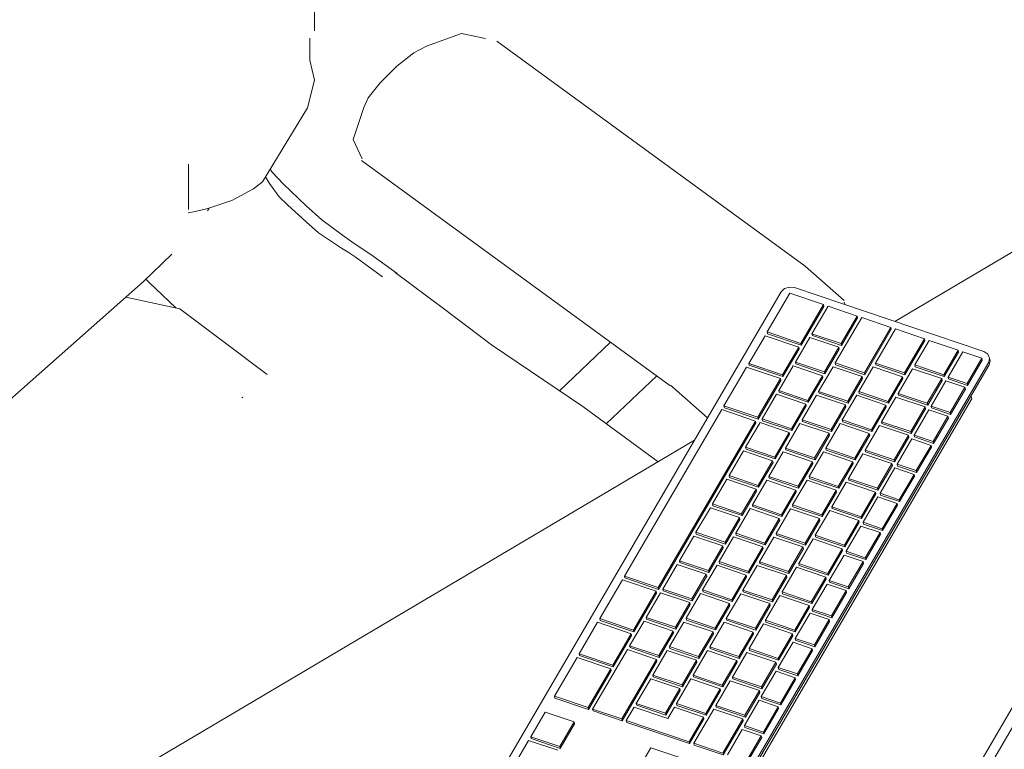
# Model space of a CAD drawing. Header units: millimetres. Extents: x -36631 to 27388, y -24993 to 6945.
# Tile 120 of 256: x -1940 to -1425, y -15192 to -14810. Entities that reach past the tile are written whole.
import ezdxf

# ---------------------------------------------------------------- set-up
doc = ezdxf.new("R2010")
doc.units = ezdxf.units.MM
doc.header["$MEASUREMENT"] = 0
doc.linetypes.add('Wipeout_Contour', pattern=[1000, 0, -1000])
doc.layers.add('Nuevo_08_E_Envans secs', color=7, linetype='Continuous')
doc.layers.add('Nuevo_09_EI_Mobiliari general', color=7, linetype='Continuous')
doc.layers.add('Nuevo_09_EI_Mobiliari general_Pluma_Nº__1', color=7, linetype='Continuous', lineweight=5)
doc.layers.add('Nuevo_09_EI_Mobiliari general_Pluma_Nº__4', color=252, linetype='Continuous', lineweight=5)

# ---------------------------------------------------------------- blocks, each defined once
blk = doc.blocks.new('Elem Sección_161_1')
at = {"layer": 'Nuevo_09_EI_Mobiliari general_Pluma_Nº__1', "color": 7, "linetype": 'Continuous', "lineweight": 5}
for p, q in [((-1481.99, -14968.08), (-836.47, -14585.81)), ((-2435.67, -15532.85), (-1586.8, -15030.15))]:
    blk.add_line(p, q, dxfattribs=at)
blk = doc.blocks.new('Elem Sección_162_1')
at = {"layer": 'Nuevo_09_EI_Mobiliari general_Pluma_Nº__1', "color": 7, "linetype": 'Continuous', "lineweight": 5}
for p, q in [((-1785.84, -14815.8), (-1785.84, -14800)), ((-1727.21, -14823.95), (-1708.82, -14817.26)), ((-1708.82, -14817.26), (-1696.2, -14819.88)), ((-1788.22, -14819.68), (-1788.22, -14831.19)), ((-1528.94, -14939.09), (-1690.32, -14821.28)), ((-1733.79, -14827.46), (-1742.65, -14834.44)), ((-1727.21, -14823.95), (-1733.79, -14827.46)), ((-1788.22, -14831.19), (-1785.68, -14841.71)), ((-1742.65, -14834.44), (-1751.41, -14843.02)), ((-1785.68, -14841.71), (-1789.4, -14856.13)), ((-1751.41, -14843.02), (-1757.73, -14850.91)), ((-1757.73, -14850.91), (-1759.92, -14855.99)), ((-1813.01, -14895.02), (-1789.4, -14856.13)), ((-1759.92, -14855.99), (-1765.46, -14872.75)), ((-1765.46, -14872.75), (-1760.73, -14882.97)), ((-1599.7, -15001.61), (-1761.08, -14883.79)), ((-1851.67, -14885.72), (-1851.67, -14889.3)), ((-1851.67, -14889.3), (-1851.67, -14904.38)), ((-1808.94, -14888.32), (-1807.84, -14889.87)), ((-1811.37, -14892.31), (-1809.29, -14895.78)), ((-1807.84, -14889.87), (-1802.21, -14896)), ((-1817.74, -14898.54), (-1829.1, -14904.75)), ((-1817.74, -14898.54), (-1813.01, -14895.02)), ((-1809.29, -14895.78), (-1809.29, -14895.78)), ((-1809.29, -14895.78), (-1804.24, -14902.71)), ((-1802.21, -14896), (-1790.08, -14907.51)), ((-1851.67, -14904.38), (-1851.67, -14909.41)), ((-1841.64, -14908.99), (-1829.1, -14904.75)), ((-1804.24, -14902.71), (-1804.24, -14902.71)), ((-1804.24, -14902.71), (-1799.92, -14907.06)), ((-1841.64, -14908.99), (-1848.25, -14910.44)), ((-1840.93, -14908.75), (-1841.77, -14910.11)), ((-1799.92, -14907.06), (-1799.92, -14907.06)), ((-1799.92, -14907.06), (-1790.05, -14915.97)), ((-1790.08, -14907.51), (-1781.95, -14914.87)), ((-1848.25, -14910.44), (-1851.82, -14911.18)), ((-1781.95, -14914.87), (-1771.05, -14922.95)), ((-1790.05, -14915.97), (-1783.63, -14921.61)), ((-1783.63, -14921.61), (-1775.8, -14926.93)), ((-1771.05, -14922.95), (-1764.93, -14927.28)), ((-1775.8, -14926.93), (-1771.71, -14929.63)), ((-1771.71, -14929.63), (-1768.06, -14931.81)), ((-1764.93, -14927.28), (-1759.37, -14930.89)), ((-1860.49, -14932.84), (-1875.18, -14947.11)), ((-1768.06, -14931.81), (-1764.4, -14934.29)), ((-1764.4, -14934.29), (-1750.09, -14944.65)), ((-1759.37, -14930.89), (-1755, -14933.87)), ((-1755, -14933.87), (-1742.48, -14942.94)), ((-1528.94, -14939.09), (-1508.58, -14957.04)), ((-1873.98, -14945.95), (-1872.56, -14947.41)), ((-1743.5, -14942.41), (-1718.27, -14961.33)), ((-1875.18, -14947.11), (-2034.11, -15087.53)), ((-1872.56, -14947.41), (-1858.27, -14960.99)), ((-1856.32, -14961.41), (-1884.43, -14955.28)), ((-1810.53, -14995.76), (-1856.32, -14961.41)), ((-1718.27, -14961.33), (-1693.04, -14980.25)), ((-1507.94, -14959.3), (-1508.58, -14957.95)), ((-1693.04, -14980.25), (-1645.38, -15012.59)), ((-1657.59, -15004.3), (-1630.77, -14978.93)), ((-1633.02, -15021.63), (-1606.56, -14996.6)), ((-1599.42, -15001.36), (-1579.99, -15018.49)), ((-1823.35, -15008.07), (-1823.83, -15007.72)), ((-1823.83, -15007.72), (-1823.83, -15007.72)), ((-1645.38, -15012.59), (-1605.93, -15041.48))]:
    blk.add_line(p, q, dxfattribs=at)
blk = doc.blocks.new('Elem Sección_165_1')
at = {"layer": 'Nuevo_09_EI_Mobiliari general_Pluma_Nº__4', "color": 252, "linetype": 'Continuous', "lineweight": 5}
for p, q in [((-1443.25, -15209), (-1225.65, -14836.44)), ((-1220.89, -14838.74), (-1438.49, -15211.3))]:
    blk.add_line(p, q, dxfattribs=at)
blk = doc.blocks.new('Elem Sección_166_1')
at = {"layer": 'Nuevo_09_EI_Mobiliari general_Pluma_Nº__4', "color": 252, "linetype": 'Continuous', "lineweight": 5}
for p, q in [((-1539.74, -14950.88), (-1541.52, -14952.62)), ((-1537.16, -14950.05), (-1539.74, -14950.88)), ((-1534.47, -14950.33), (-1537.16, -14950.05)), ((-1435.35, -14983.86), (-1534.47, -14950.33)), ((-1541.52, -14952.62), (-1732.91, -15280.3)), ((-1536.95, -14953.27), (-1548.81, -14973.57)), ((-1519.31, -14959.24), (-1536.95, -14953.27)), ((-1531.17, -14979.53), (-1519.31, -14959.24)), ((-1530.97, -14980.49), (-1519.11, -14960.2)), ((-1516.93, -14960.04), (-1525.37, -14974.49)), ((-1519.11, -14960.2), (-1519.31, -14959.24)), ((-1501.68, -14965.2), (-1516.93, -14960.04)), ((-1499.3, -14966.01), (-1513.19, -14989.8)), ((-1510.12, -14979.65), (-1501.68, -14965.2)), ((-1509.92, -14980.61), (-1501.48, -14966.16)), ((-1501.48, -14966.16), (-1501.68, -14965.2)), ((-1484.05, -14971.17), (-1499.3, -14966.01)), ((-1497.94, -14994.96), (-1484.05, -14971.17)), ((-1481.66, -14971.97), (-1492.12, -14989.87)), ((-1483.85, -14972.12), (-1484.05, -14971.17)), ((-1466.41, -14977.13), (-1481.66, -14971.97)), ((-1549.94, -14975.52), (-1558.42, -14990.04)), ((-1532.31, -14981.48), (-1549.94, -14975.52)), ((-1548.81, -14973.57), (-1531.17, -14979.53)), ((-1548.6, -14974.53), (-1548.81, -14973.57)), ((-1548.6, -14974.53), (-1530.97, -14980.49)), ((-1526.51, -14976.44), (-1534.04, -14989.35)), ((-1511.26, -14981.6), (-1526.51, -14976.44)), ((-1525.37, -14974.49), (-1510.12, -14979.65)), ((-1525.17, -14975.45), (-1525.37, -14974.49)), ((-1525.17, -14975.45), (-1509.92, -14980.61)), ((-1497.74, -14995.92), (-1483.85, -14972.12)), ((-1476.87, -14995.03), (-1466.41, -14977.13)), ((-1466.21, -14978.09), (-1466.41, -14977.13)), ((-1540.79, -14996), (-1532.31, -14981.48)), ((-1532.1, -14982.44), (-1532.31, -14981.48)), ((-1530.97, -14980.49), (-1531.17, -14979.53)), ((-1518.79, -14994.51), (-1511.26, -14981.6)), ((-1511.06, -14982.56), (-1511.26, -14981.6)), ((-1509.92, -14980.61), (-1510.12, -14979.65)), ((-1476.67, -14995.99), (-1466.21, -14978.09)), ((-1464.03, -14977.94), (-1471.57, -14990.84)), ((-1448.78, -14983.09), (-1464.03, -14977.94)), ((-1540.59, -14996.96), (-1532.1, -14982.44)), ((-1518.59, -14995.47), (-1511.06, -14982.56)), ((-1456.32, -14996), (-1448.78, -14983.09)), ((-1456.12, -14996.96), (-1448.58, -14984.05)), ((-1446.4, -14983.9), (-1454.14, -14997.16)), ((-1448.58, -14984.05), (-1448.78, -14983.09)), ((-1436.39, -14987.28), (-1446.4, -14983.9)), ((-1444.14, -15000.54), (-1436.39, -14987.28)), ((-1436.19, -14988.24), (-1436.39, -14987.28)), ((-1433.27, -14985.19), (-1435.35, -14983.86)), ((-1432.36, -14987.2), (-1433.27, -14985.19)), ((-1432.86, -14989.37), (-1432.36, -14987.2)), ((-1432.06, -14988.64), (-1432.36, -14987.2)), ((-1624.25, -15317.06), (-1432.86, -14989.37)), ((-1623.95, -15318.49), (-1432.56, -14990.81)), ((-1559.56, -14991.99), (-1571.42, -15012.28)), ((-1541.92, -14997.95), (-1559.56, -14991.99)), ((-1558.42, -14990.04), (-1540.79, -14996)), ((-1558.22, -14991), (-1558.42, -14990.04)), ((-1558.22, -14991), (-1540.59, -14996.96)), ((-1535.18, -14991.3), (-1542.72, -15004.2)), ((-1519.93, -14996.46), (-1535.18, -14991.3)), ((-1534.04, -14989.35), (-1518.79, -14994.51)), ((-1533.84, -14990.31), (-1534.04, -14989.35)), ((-1533.84, -14990.31), (-1518.59, -14995.47)), ((-1514.33, -14991.75), (-1521.87, -15004.65)), ((-1499.08, -14996.91), (-1514.33, -14991.75)), ((-1513.19, -14989.8), (-1497.94, -14994.96)), ((-1512.99, -14990.76), (-1513.19, -14989.8)), ((-1512.99, -14990.76), (-1497.74, -14995.92)), ((-1493.26, -14991.82), (-1500.79, -15004.73)), ((-1478.01, -14996.98), (-1493.26, -14991.82)), ((-1492.12, -14989.87), (-1476.87, -14995.03)), ((-1491.92, -14990.83), (-1492.12, -14989.87)), ((-1491.92, -14990.83), (-1476.67, -14995.99)), ((-1471.57, -14990.84), (-1456.32, -14996)), ((-1471.37, -14991.8), (-1471.57, -14990.84)), ((-1471.37, -14991.8), (-1456.12, -14996.96)), ((-1443.94, -15001.5), (-1436.19, -14988.24)), ((-1432.56, -14990.81), (-1432.06, -14988.64)), ((-1540.59, -14996.96), (-1540.79, -14996)), ((-1527.47, -15009.36), (-1519.93, -14996.46)), ((-1527.27, -15010.32), (-1519.73, -14997.42)), ((-1519.73, -14997.42), (-1519.93, -14996.46)), ((-1518.59, -14995.47), (-1518.79, -14994.51)), ((-1506.62, -15009.81), (-1499.08, -14996.91)), ((-1498.88, -14997.87), (-1499.08, -14996.91)), ((-1497.74, -14995.92), (-1497.94, -14994.96)), ((-1485.54, -15009.88), (-1478.01, -14996.98)), ((-1472.71, -14992.79), (-1480.24, -15005.69)), ((-1477.81, -14997.94), (-1478.01, -14996.98)), ((-1476.67, -14995.99), (-1476.87, -14995.03)), ((-1457.45, -14997.95), (-1472.71, -14992.79)), ((-1456.12, -14996.96), (-1456.32, -14996)), ((-1454.14, -14997.16), (-1444.14, -15000.54)), ((-1453.94, -14998.12), (-1454.14, -14997.16)), ((-1553.78, -15018.25), (-1541.92, -14997.95)), ((-1553.58, -15019.21), (-1541.72, -14998.91)), ((-1541.72, -14998.91), (-1541.92, -14997.95)), ((-1506.42, -15010.77), (-1498.88, -14997.87)), ((-1485.34, -15010.84), (-1477.81, -14997.94)), ((-1464.99, -15010.85), (-1457.45, -14997.95)), ((-1464.79, -15011.81), (-1457.25, -14998.91)), ((-1455.28, -14999.11), (-1463.03, -15012.37)), ((-1457.25, -14998.91), (-1457.45, -14997.95)), ((-1445.28, -15002.49), (-1455.28, -14999.11)), ((-1453.94, -14998.12), (-1443.94, -15001.5)), ((-1453.02, -15015.75), (-1445.28, -15002.49)), ((-1445.07, -15003.45), (-1445.28, -15002.49)), ((-1443.94, -15001.5), (-1444.14, -15000.54)), ((-1543.86, -15006.15), (-1551.4, -15019.06)), ((-1528.61, -15011.31), (-1543.86, -15006.15)), ((-1542.72, -15004.2), (-1527.47, -15009.36)), ((-1542.52, -15005.16), (-1542.72, -15004.2)), ((-1542.52, -15005.16), (-1527.27, -15010.32)), ((-1523.01, -15006.6), (-1530.54, -15019.51)), ((-1507.76, -15011.76), (-1523.01, -15006.6)), ((-1521.87, -15004.65), (-1506.62, -15009.81)), ((-1521.67, -15005.61), (-1521.87, -15004.65)), ((-1521.67, -15005.61), (-1506.42, -15010.77)), ((-1501.93, -15006.68), (-1509.47, -15019.58)), ((-1486.68, -15011.84), (-1501.93, -15006.68)), ((-1500.79, -15004.73), (-1485.54, -15009.88)), ((-1500.59, -15005.69), (-1500.79, -15004.73)), ((-1500.59, -15005.69), (-1485.34, -15010.84)), ((-1481.38, -15007.64), (-1488.92, -15020.55)), ((-1466.13, -15012.8), (-1481.38, -15007.64)), ((-1480.24, -15005.69), (-1464.99, -15010.85)), ((-1480.04, -15006.65), (-1480.24, -15005.69)), ((-1480.04, -15006.65), (-1464.79, -15011.81)), ((-1452.82, -15016.71), (-1445.07, -15003.45)), ((-1441.76, -15008.53), (-1442.07, -15007.09)), ((-1442, -15009.12), (-1616.98, -15308.71)), ((-1571.42, -15012.28), (-1553.78, -15018.25)), ((-1571.22, -15013.24), (-1571.42, -15012.28)), ((-1571.22, -15013.24), (-1553.58, -15019.21)), ((-1536.15, -15024.21), (-1528.61, -15011.31)), ((-1535.95, -15025.17), (-1528.41, -15012.27)), ((-1528.41, -15012.27), (-1528.61, -15011.31)), ((-1527.27, -15010.32), (-1527.47, -15009.36)), ((-1515.29, -15024.67), (-1507.76, -15011.76)), ((-1515.09, -15025.63), (-1507.56, -15012.72)), ((-1507.56, -15012.72), (-1507.76, -15011.76)), ((-1506.42, -15010.77), (-1506.62, -15009.81)), ((-1494.22, -15024.74), (-1486.68, -15011.84)), ((-1494.02, -15025.7), (-1486.48, -15012.79)), ((-1486.48, -15012.79), (-1486.68, -15011.84)), ((-1485.34, -15010.84), (-1485.54, -15009.88)), ((-1473.67, -15025.7), (-1466.13, -15012.8)), ((-1465.93, -15013.76), (-1466.13, -15012.8)), ((-1464.79, -15011.81), (-1464.99, -15010.85)), ((-1463.03, -15012.37), (-1453.02, -15015.75)), ((-1462.83, -15013.33), (-1463.03, -15012.37)), ((-1442, -15009.12), (-1441.76, -15008.53)), ((-1572.56, -15014.23), (-1623.47, -15101.41)), ((-1554.92, -15020.2), (-1572.56, -15014.23)), ((-1553.58, -15019.21), (-1553.78, -15018.25)), ((-1473.47, -15026.66), (-1465.93, -15013.76)), ((-1464.16, -15014.32), (-1471.91, -15027.58)), ((-1454.16, -15017.71), (-1464.16, -15014.32)), ((-1462.83, -15013.33), (-1452.82, -15016.71)), ((-1461.9, -15030.97), (-1454.16, -15017.71)), ((-1453.96, -15018.66), (-1454.16, -15017.71)), ((-1452.82, -15016.71), (-1453.02, -15015.75)), ((-1605.83, -15107.37), (-1554.92, -15020.2)), ((-1605.63, -15108.33), (-1554.72, -15021.16)), ((-1552.54, -15021.01), (-1560.07, -15033.91)), ((-1554.72, -15021.16), (-1554.92, -15020.2)), ((-1537.29, -15026.16), (-1552.54, -15021.01)), ((-1551.4, -15019.06), (-1536.15, -15024.21)), ((-1551.2, -15020.01), (-1551.4, -15019.06)), ((-1551.2, -15020.01), (-1535.95, -15025.17)), ((-1531.68, -15021.46), (-1539.22, -15034.36)), ((-1516.43, -15026.62), (-1531.68, -15021.46)), ((-1530.54, -15019.51), (-1515.29, -15024.67)), ((-1530.34, -15020.47), (-1530.54, -15019.51)), ((-1530.34, -15020.47), (-1515.09, -15025.63)), ((-1510.61, -15021.53), (-1518.15, -15034.43)), ((-1495.36, -15026.69), (-1510.61, -15021.53)), ((-1509.47, -15019.58), (-1494.22, -15024.74)), ((-1509.27, -15020.54), (-1509.47, -15019.58)), ((-1509.27, -15020.54), (-1494.02, -15025.7)), ((-1490.06, -15022.5), (-1497.59, -15035.4)), ((-1474.81, -15027.65), (-1490.06, -15022.5)), ((-1488.92, -15020.55), (-1473.67, -15025.7)), ((-1488.72, -15021.51), (-1488.92, -15020.55)), ((-1488.72, -15021.51), (-1473.47, -15026.66)), ((-1461.7, -15031.93), (-1453.96, -15018.66)), ((-1544.82, -15039.07), (-1537.29, -15026.16)), ((-1544.62, -15040.03), (-1537.08, -15027.12)), ((-1537.08, -15027.12), (-1537.29, -15026.16)), ((-1535.95, -15025.17), (-1536.15, -15024.21)), ((-1523.97, -15039.52), (-1516.43, -15026.62)), ((-1523.77, -15040.48), (-1516.23, -15027.58)), ((-1516.23, -15027.58), (-1516.43, -15026.62)), ((-1515.09, -15025.63), (-1515.29, -15024.67)), ((-1502.9, -15039.59), (-1495.36, -15026.69)), ((-1502.69, -15040.55), (-1495.16, -15027.65)), ((-1495.16, -15027.65), (-1495.36, -15026.69)), ((-1494.02, -15025.7), (-1494.22, -15024.74)), ((-1482.34, -15040.56), (-1474.81, -15027.65)), ((-1482.14, -15041.52), (-1474.61, -15028.61)), ((-1474.61, -15028.61), (-1474.81, -15027.65)), ((-1473.47, -15026.66), (-1473.67, -15025.7)), ((-1471.91, -15027.58), (-1461.9, -15030.97)), ((-1471.71, -15028.54), (-1471.91, -15027.58)), ((-1471.71, -15028.54), (-1461.7, -15031.93)), ((-1473.05, -15029.53), (-1480.79, -15042.79)), ((-1463.04, -15032.92), (-1473.05, -15029.53)), ((-1470.79, -15046.18), (-1463.04, -15032.92)), ((-1470.59, -15047.14), (-1462.84, -15033.88)), ((-1462.84, -15033.88), (-1463.04, -15032.92)), ((-1461.7, -15031.93), (-1461.9, -15030.97)), ((-1561.21, -15035.86), (-1568.75, -15048.76)), ((-1545.96, -15041.02), (-1561.21, -15035.86)), ((-1560.07, -15033.91), (-1544.82, -15039.07)), ((-1559.87, -15034.87), (-1560.07, -15033.91)), ((-1559.87, -15034.87), (-1544.62, -15040.03)), ((-1540.36, -15036.31), (-1547.9, -15049.22)), ((-1525.11, -15041.47), (-1540.36, -15036.31)), ((-1539.22, -15034.36), (-1523.97, -15039.52)), ((-1539.02, -15035.32), (-1539.22, -15034.36)), ((-1539.02, -15035.32), (-1523.77, -15040.48)), ((-1519.28, -15036.38), (-1526.82, -15049.29)), ((-1504.03, -15041.54), (-1519.28, -15036.38)), ((-1518.15, -15034.43), (-1502.9, -15039.59)), ((-1517.95, -15035.39), (-1518.15, -15034.43)), ((-1517.95, -15035.39), (-1502.69, -15040.55)), ((-1498.73, -15037.35), (-1506.27, -15050.25)), ((-1483.48, -15042.51), (-1498.73, -15037.35)), ((-1497.59, -15035.4), (-1482.34, -15040.56)), ((-1497.39, -15036.36), (-1497.59, -15035.4)), ((-1497.39, -15036.36), (-1482.14, -15041.52)), ((-1553.5, -15053.92), (-1545.96, -15041.02)), ((-1553.3, -15054.88), (-1545.76, -15041.98)), ((-1545.76, -15041.98), (-1545.96, -15041.02)), ((-1544.62, -15040.03), (-1544.82, -15039.07)), ((-1532.65, -15054.37), (-1525.11, -15041.47)), ((-1532.44, -15055.33), (-1524.91, -15042.43)), ((-1524.91, -15042.43), (-1525.11, -15041.47)), ((-1523.77, -15040.48), (-1523.97, -15039.52)), ((-1511.57, -15054.45), (-1504.03, -15041.54)), ((-1511.37, -15055.41), (-1503.83, -15042.5)), ((-1503.83, -15042.5), (-1504.03, -15041.54)), ((-1502.69, -15040.55), (-1502.9, -15039.59)), ((-1491.02, -15055.41), (-1483.48, -15042.51)), ((-1490.82, -15056.37), (-1483.28, -15043.47)), ((-1483.28, -15043.47), (-1483.48, -15042.51)), ((-1482.14, -15041.52), (-1482.34, -15040.56)), ((-1480.79, -15042.79), (-1470.79, -15046.18)), ((-1480.59, -15043.75), (-1480.79, -15042.79)), ((-1480.59, -15043.75), (-1470.59, -15047.14)), ((-1568.75, -15048.76), (-1553.5, -15053.92)), ((-1568.55, -15049.72), (-1568.75, -15048.76)), ((-1547.9, -15049.22), (-1532.65, -15054.37)), ((-1547.7, -15050.18), (-1547.9, -15049.22)), ((-1526.82, -15049.29), (-1511.57, -15054.45)), ((-1526.62, -15050.25), (-1526.82, -15049.29)), ((-1481.93, -15044.74), (-1489.68, -15058)), ((-1471.93, -15048.13), (-1481.93, -15044.74)), ((-1479.67, -15061.39), (-1471.93, -15048.13)), ((-1479.47, -15062.35), (-1471.73, -15049.09)), ((-1471.73, -15049.09), (-1471.93, -15048.13)), ((-1470.59, -15047.14), (-1470.79, -15046.18)), ((-1569.89, -15050.71), (-1577.42, -15063.62)), ((-1554.64, -15055.87), (-1569.89, -15050.71)), ((-1568.55, -15049.72), (-1553.3, -15054.88)), ((-1549.03, -15051.17), (-1556.57, -15064.07)), ((-1553.3, -15054.88), (-1553.5, -15053.92)), ((-1533.78, -15056.32), (-1549.03, -15051.17)), ((-1547.7, -15050.18), (-1532.44, -15055.33)), ((-1527.96, -15051.24), (-1535.5, -15064.14)), ((-1532.44, -15055.33), (-1532.65, -15054.37)), ((-1512.71, -15056.4), (-1527.96, -15051.24)), ((-1526.62, -15050.25), (-1511.37, -15055.41)), ((-1507.41, -15052.2), (-1514.94, -15065.11)), ((-1511.37, -15055.41), (-1511.57, -15054.45)), ((-1492.16, -15057.36), (-1507.41, -15052.2)), ((-1506.27, -15050.25), (-1491.02, -15055.41)), ((-1506.07, -15051.21), (-1506.27, -15050.25)), ((-1506.07, -15051.21), (-1490.82, -15056.37)), ((-1562.17, -15068.77), (-1554.64, -15055.87)), ((-1561.97, -15069.73), (-1554.44, -15056.83)), ((-1554.44, -15056.83), (-1554.64, -15055.87)), ((-1541.32, -15069.23), (-1533.78, -15056.32)), ((-1541.12, -15070.19), (-1533.58, -15057.28)), ((-1533.58, -15057.28), (-1533.78, -15056.32)), ((-1520.25, -15069.3), (-1512.71, -15056.4)), ((-1520.05, -15070.26), (-1512.51, -15057.36)), ((-1512.51, -15057.36), (-1512.71, -15056.4)), ((-1499.69, -15070.27), (-1492.16, -15057.36)), ((-1499.49, -15071.23), (-1491.96, -15058.32)), ((-1491.96, -15058.32), (-1492.16, -15057.36)), ((-1490.82, -15056.37), (-1491.02, -15055.41)), ((-1489.68, -15058), (-1479.67, -15061.39)), ((-1489.48, -15058.96), (-1489.68, -15058)), ((-1489.48, -15058.96), (-1479.47, -15062.35)), ((-1577.42, -15063.62), (-1562.17, -15068.77)), ((-1577.22, -15064.58), (-1577.42, -15063.62)), ((-1577.22, -15064.58), (-1561.97, -15069.73)), ((-1556.57, -15064.07), (-1541.32, -15069.23)), ((-1556.37, -15065.03), (-1556.57, -15064.07)), ((-1535.5, -15064.14), (-1520.25, -15069.3)), ((-1535.3, -15065.1), (-1535.5, -15064.14)), ((-1490.82, -15059.95), (-1498.56, -15073.21)), ((-1480.81, -15063.34), (-1490.82, -15059.95)), ((-1488.56, -15076.6), (-1480.81, -15063.34)), ((-1488.36, -15077.56), (-1480.61, -15064.3)), ((-1480.61, -15064.3), (-1480.81, -15063.34)), ((-1479.47, -15062.35), (-1479.67, -15061.39)), ((-1578.56, -15065.57), (-1586.1, -15078.47)), ((-1563.31, -15070.73), (-1578.56, -15065.57)), ((-1557.71, -15066.02), (-1565.25, -15078.92)), ((-1561.97, -15069.73), (-1562.17, -15068.77)), ((-1542.46, -15071.18), (-1557.71, -15066.02)), ((-1556.37, -15065.03), (-1541.12, -15070.19)), ((-1536.64, -15066.09), (-1544.17, -15079)), ((-1541.12, -15070.19), (-1541.32, -15069.23)), ((-1521.39, -15071.25), (-1536.64, -15066.09)), ((-1535.3, -15065.1), (-1520.05, -15070.26)), ((-1516.08, -15067.06), (-1523.62, -15079.96)), ((-1520.05, -15070.26), (-1520.25, -15069.3)), ((-1500.83, -15072.22), (-1516.08, -15067.06)), ((-1514.94, -15065.11), (-1499.69, -15070.27)), ((-1514.74, -15066.07), (-1514.94, -15065.11)), ((-1514.74, -15066.07), (-1499.49, -15071.23)), ((-1570.85, -15083.63), (-1563.31, -15070.73)), ((-1570.65, -15084.59), (-1563.11, -15071.68)), ((-1563.11, -15071.68), (-1563.31, -15070.73)), ((-1550, -15084.08), (-1542.46, -15071.18)), ((-1549.8, -15085.04), (-1542.26, -15072.14)), ((-1542.26, -15072.14), (-1542.46, -15071.18)), ((-1528.92, -15084.15), (-1521.39, -15071.25)), ((-1528.72, -15085.11), (-1521.19, -15072.21)), ((-1521.19, -15072.21), (-1521.39, -15071.25)), ((-1508.37, -15085.12), (-1500.83, -15072.22)), ((-1508.17, -15086.08), (-1500.63, -15073.18)), ((-1500.63, -15073.18), (-1500.83, -15072.22)), ((-1499.49, -15071.23), (-1499.69, -15070.27)), ((-1498.56, -15073.21), (-1488.56, -15076.6)), ((-1498.36, -15074.17), (-1498.56, -15073.21)), ((-1498.36, -15074.17), (-1488.36, -15077.56)), ((-1586.1, -15078.47), (-1570.85, -15083.63)), ((-1585.9, -15079.43), (-1586.1, -15078.47)), ((-1585.9, -15079.43), (-1570.65, -15084.59)), ((-1565.25, -15078.92), (-1550, -15084.08)), ((-1565.05, -15079.88), (-1565.25, -15078.92)), ((-1565.05, -15079.88), (-1549.8, -15085.04)), ((-1544.17, -15079), (-1528.92, -15084.15)), ((-1543.97, -15079.96), (-1544.17, -15079)), ((-1543.97, -15079.96), (-1528.72, -15085.11)), ((-1523.62, -15079.96), (-1508.37, -15085.12)), ((-1523.42, -15080.92), (-1523.62, -15079.96)), ((-1499.7, -15075.16), (-1507.45, -15088.42)), ((-1489.7, -15078.55), (-1499.7, -15075.16)), ((-1497.44, -15091.81), (-1489.7, -15078.55)), ((-1497.24, -15092.77), (-1489.5, -15079.51)), ((-1489.5, -15079.51), (-1489.7, -15078.55)), ((-1488.36, -15077.56), (-1488.56, -15076.6)), ((-1587.24, -15080.42), (-1594.77, -15093.32)), ((-1571.99, -15085.58), (-1587.24, -15080.42)), ((-1566.39, -15080.87), (-1573.92, -15093.78)), ((-1570.65, -15084.59), (-1570.85, -15083.63)), ((-1551.14, -15086.03), (-1566.39, -15080.87)), ((-1545.31, -15080.95), (-1552.85, -15093.85)), ((-1549.8, -15085.04), (-1550, -15084.08)), ((-1530.06, -15086.1), (-1545.31, -15080.95)), ((-1524.76, -15081.91), (-1532.3, -15094.82)), ((-1528.72, -15085.11), (-1528.92, -15084.15)), ((-1509.51, -15087.07), (-1524.76, -15081.91)), ((-1523.42, -15080.92), (-1508.17, -15086.08)), ((-1508.17, -15086.08), (-1508.37, -15085.12)), ((-1579.52, -15098.48), (-1571.99, -15085.58)), ((-1579.32, -15099.44), (-1571.79, -15086.54)), ((-1571.79, -15086.54), (-1571.99, -15085.58)), ((-1558.67, -15098.94), (-1551.14, -15086.03)), ((-1558.47, -15099.9), (-1550.94, -15086.99)), ((-1550.94, -15086.99), (-1551.14, -15086.03)), ((-1537.6, -15099.01), (-1530.06, -15086.1)), ((-1537.4, -15099.97), (-1529.86, -15087.06)), ((-1529.86, -15087.06), (-1530.06, -15086.1)), ((-1517.05, -15099.97), (-1509.51, -15087.07)), ((-1516.85, -15100.93), (-1509.31, -15088.03)), ((-1508.59, -15090.38), (-1516.33, -15103.64)), ((-1509.31, -15088.03), (-1509.51, -15087.07)), ((-1498.58, -15093.76), (-1508.59, -15090.38)), ((-1507.45, -15088.42), (-1497.44, -15091.81)), ((-1507.25, -15089.38), (-1507.45, -15088.42)), ((-1507.25, -15089.38), (-1497.24, -15092.77)), ((-1595.91, -15095.27), (-1603.45, -15108.18)), ((-1580.66, -15100.43), (-1595.91, -15095.27)), ((-1594.77, -15093.32), (-1579.52, -15098.48)), ((-1594.57, -15094.28), (-1594.77, -15093.32)), ((-1594.57, -15094.28), (-1579.32, -15099.44)), ((-1575.06, -15095.73), (-1582.6, -15108.63)), ((-1559.81, -15100.89), (-1575.06, -15095.73)), ((-1573.92, -15093.78), (-1558.67, -15098.94)), ((-1573.72, -15094.74), (-1573.92, -15093.78)), ((-1573.72, -15094.74), (-1558.47, -15099.9)), ((-1552.85, -15093.85), (-1537.6, -15099.01)), ((-1552.65, -15094.81), (-1552.85, -15093.85)), ((-1552.65, -15094.81), (-1537.4, -15099.97)), ((-1532.3, -15094.82), (-1517.05, -15099.97)), ((-1532.1, -15095.78), (-1532.3, -15094.82)), ((-1506.33, -15107.02), (-1498.58, -15093.76)), ((-1506.13, -15107.98), (-1498.38, -15094.72)), ((-1498.38, -15094.72), (-1498.58, -15093.76)), ((-1497.24, -15092.77), (-1497.44, -15091.81)), ((-1588.2, -15113.34), (-1580.66, -15100.43)), ((-1580.46, -15101.39), (-1580.66, -15100.43)), ((-1579.32, -15099.44), (-1579.52, -15098.48)), ((-1567.35, -15113.79), (-1559.81, -15100.89)), ((-1553.99, -15095.8), (-1561.52, -15108.7)), ((-1559.61, -15101.85), (-1559.81, -15100.89)), ((-1558.47, -15099.9), (-1558.67, -15098.94)), ((-1538.74, -15100.96), (-1553.99, -15095.8)), ((-1533.44, -15096.77), (-1540.97, -15109.67)), ((-1537.4, -15099.97), (-1537.6, -15099.01)), ((-1518.18, -15101.92), (-1533.44, -15096.77)), ((-1532.1, -15095.78), (-1516.85, -15100.93)), ((-1516.85, -15100.93), (-1517.05, -15099.97)), ((-1624.61, -15103.36), (-1636.47, -15123.65)), ((-1606.97, -15109.32), (-1624.61, -15103.36)), ((-1623.47, -15101.41), (-1605.83, -15107.37)), ((-1623.27, -15102.37), (-1623.47, -15101.41)), ((-1623.27, -15102.37), (-1605.63, -15108.33)), ((-1588, -15114.3), (-1580.46, -15101.39)), ((-1567.15, -15114.75), (-1559.61, -15101.85)), ((-1546.27, -15113.86), (-1538.74, -15100.96)), ((-1546.07, -15114.82), (-1538.54, -15101.92)), ((-1538.54, -15101.92), (-1538.74, -15100.96)), ((-1525.72, -15114.83), (-1518.18, -15101.92)), ((-1525.52, -15115.79), (-1517.98, -15102.88)), ((-1517.47, -15105.59), (-1525.22, -15118.85)), ((-1517.98, -15102.88), (-1518.18, -15101.92)), ((-1507.46, -15108.97), (-1517.47, -15105.59)), ((-1516.33, -15103.64), (-1506.33, -15107.02)), ((-1516.13, -15104.6), (-1516.33, -15103.64)), ((-1516.13, -15104.6), (-1506.13, -15107.98)), ((-1618.83, -15129.62), (-1606.97, -15109.32)), ((-1618.63, -15130.58), (-1606.77, -15110.28)), ((-1604.59, -15110.13), (-1612.13, -15123.03)), ((-1606.77, -15110.28), (-1606.97, -15109.32)), ((-1605.63, -15108.33), (-1605.83, -15107.37)), ((-1589.34, -15115.29), (-1604.59, -15110.13)), ((-1603.45, -15108.18), (-1588.2, -15113.34)), ((-1603.25, -15109.14), (-1603.45, -15108.18)), ((-1603.25, -15109.14), (-1588, -15114.3)), ((-1583.74, -15110.58), (-1591.27, -15123.49)), ((-1568.49, -15115.74), (-1583.74, -15110.58)), ((-1582.6, -15108.63), (-1567.35, -15113.79)), ((-1582.4, -15109.59), (-1582.6, -15108.63)), ((-1582.4, -15109.59), (-1567.15, -15114.75)), ((-1562.66, -15110.65), (-1570.2, -15123.56)), ((-1547.41, -15115.81), (-1562.66, -15110.65)), ((-1561.52, -15108.7), (-1546.27, -15113.86)), ((-1561.32, -15109.66), (-1561.52, -15108.7)), ((-1561.32, -15109.66), (-1546.07, -15114.82)), ((-1540.97, -15109.67), (-1525.72, -15114.83)), ((-1540.77, -15110.63), (-1540.97, -15109.67)), ((-1540.77, -15110.63), (-1525.52, -15115.79)), ((-1515.21, -15122.23), (-1507.46, -15108.97)), ((-1515.01, -15123.19), (-1507.26, -15109.93)), ((-1507.26, -15109.93), (-1507.46, -15108.97)), ((-1506.13, -15107.98), (-1506.33, -15107.02)), ((-1596.88, -15128.19), (-1589.34, -15115.29)), ((-1596.68, -15129.15), (-1589.14, -15116.25)), ((-1589.14, -15116.25), (-1589.34, -15115.29)), ((-1588, -15114.3), (-1588.2, -15113.34)), ((-1576.02, -15128.64), (-1568.49, -15115.74)), ((-1568.29, -15116.7), (-1568.49, -15115.74)), ((-1567.15, -15114.75), (-1567.35, -15113.79)), ((-1554.95, -15128.72), (-1547.41, -15115.81)), ((-1542.11, -15111.62), (-1549.65, -15124.52)), ((-1547.21, -15116.77), (-1547.41, -15115.81)), ((-1546.07, -15114.82), (-1546.27, -15113.86)), ((-1526.86, -15116.78), (-1542.11, -15111.62)), ((-1525.52, -15115.79), (-1525.72, -15114.83)), ((-1575.82, -15129.6), (-1568.29, -15116.7)), ((-1554.75, -15129.67), (-1547.21, -15116.77)), ((-1534.4, -15129.68), (-1526.86, -15116.78)), ((-1534.2, -15130.64), (-1526.66, -15117.74)), ((-1526.35, -15120.8), (-1534.1, -15134.06)), ((-1526.66, -15117.74), (-1526.86, -15116.78)), ((-1516.35, -15124.18), (-1526.35, -15120.8)), ((-1525.22, -15118.85), (-1515.21, -15122.23)), ((-1525.01, -15119.81), (-1525.22, -15118.85)), ((-1525.01, -15119.81), (-1515.01, -15123.19)), ((-1637.6, -15125.6), (-1647.2, -15142.03)), ((-1619.97, -15131.57), (-1637.6, -15125.6)), ((-1636.47, -15123.65), (-1618.83, -15129.62)), ((-1636.27, -15124.61), (-1636.47, -15123.65)), ((-1636.27, -15124.61), (-1618.63, -15130.58)), ((-1613.27, -15124.98), (-1620.8, -15137.89)), ((-1598.01, -15130.14), (-1613.27, -15124.98)), ((-1612.13, -15123.03), (-1596.88, -15128.19)), ((-1611.93, -15123.99), (-1612.13, -15123.03)), ((-1611.93, -15123.99), (-1596.68, -15129.15)), ((-1592.41, -15125.44), (-1599.95, -15138.34)), ((-1577.16, -15130.59), (-1592.41, -15125.44)), ((-1591.27, -15123.49), (-1576.02, -15128.64)), ((-1591.07, -15124.44), (-1591.27, -15123.49)), ((-1591.07, -15124.44), (-1575.82, -15129.6)), ((-1571.34, -15125.51), (-1578.88, -15138.41)), ((-1556.09, -15130.67), (-1571.34, -15125.51)), ((-1570.2, -15123.56), (-1554.95, -15128.72)), ((-1570, -15124.52), (-1570.2, -15123.56)), ((-1570, -15124.52), (-1554.75, -15129.67)), ((-1550.79, -15126.47), (-1558.32, -15139.38)), ((-1535.54, -15131.63), (-1550.79, -15126.47)), ((-1549.65, -15124.52), (-1534.4, -15129.68)), ((-1549.45, -15125.48), (-1549.65, -15124.52)), ((-1549.45, -15125.48), (-1534.2, -15130.64)), ((-1524.09, -15137.44), (-1516.35, -15124.18)), ((-1523.89, -15138.4), (-1516.15, -15125.14)), ((-1516.15, -15125.14), (-1516.35, -15124.18)), ((-1515.01, -15123.19), (-1515.21, -15122.23)), ((-1629.56, -15147.99), (-1619.97, -15131.57)), ((-1619.77, -15132.53), (-1619.97, -15131.57)), ((-1618.63, -15130.58), (-1618.83, -15129.62)), ((-1605.55, -15143.04), (-1598.01, -15130.14)), ((-1605.35, -15144), (-1597.81, -15131.1)), ((-1597.81, -15131.1), (-1598.01, -15130.14)), ((-1596.68, -15129.15), (-1596.88, -15128.19)), ((-1584.7, -15143.5), (-1577.16, -15130.59)), ((-1584.5, -15144.46), (-1576.96, -15131.55)), ((-1576.96, -15131.55), (-1577.16, -15130.59)), ((-1575.82, -15129.6), (-1576.02, -15128.64)), ((-1563.63, -15143.57), (-1556.09, -15130.67)), ((-1563.42, -15144.53), (-1555.89, -15131.63)), ((-1555.89, -15131.63), (-1556.09, -15130.67)), ((-1554.75, -15129.67), (-1554.95, -15128.72)), ((-1543.07, -15144.54), (-1535.54, -15131.63)), ((-1535.34, -15132.59), (-1535.54, -15131.63)), ((-1534.2, -15130.64), (-1534.4, -15129.68)), ((-1629.36, -15148.95), (-1619.77, -15132.53)), ((-1535.24, -15136.01), (-1542.98, -15149.27)), ((-1542.87, -15145.49), (-1535.34, -15132.59)), ((-1525.23, -15139.39), (-1535.24, -15136.01)), ((-1534.1, -15134.06), (-1524.09, -15137.44)), ((-1533.9, -15135.02), (-1534.1, -15134.06)), ((-1533.9, -15135.02), (-1523.89, -15138.4)), ((-1647.2, -15142.03), (-1629.56, -15147.99)), ((-1647, -15142.99), (-1647.2, -15142.03)), ((-1621.94, -15139.84), (-1640.17, -15171.04)), ((-1606.69, -15144.99), (-1621.94, -15139.84)), ((-1620.8, -15137.89), (-1605.55, -15143.04)), ((-1620.6, -15138.85), (-1620.8, -15137.89)), ((-1620.6, -15138.85), (-1605.35, -15144)), ((-1601.09, -15140.29), (-1608.63, -15153.19)), ((-1585.84, -15145.45), (-1601.09, -15140.29)), ((-1599.95, -15138.34), (-1584.7, -15143.5)), ((-1599.75, -15139.3), (-1599.95, -15138.34)), ((-1599.75, -15139.3), (-1584.5, -15144.46)), ((-1580.01, -15140.36), (-1587.55, -15153.26)), ((-1564.76, -15145.52), (-1580.01, -15140.36)), ((-1578.88, -15138.41), (-1563.63, -15143.57)), ((-1578.67, -15139.37), (-1578.88, -15138.41)), ((-1578.67, -15139.37), (-1563.42, -15144.53)), ((-1559.46, -15141.33), (-1567, -15154.23)), ((-1544.21, -15146.49), (-1559.46, -15141.33)), ((-1558.32, -15139.38), (-1543.07, -15144.54)), ((-1558.12, -15140.34), (-1558.32, -15139.38)), ((-1558.12, -15140.34), (-1542.87, -15145.49)), ((-1532.98, -15152.65), (-1525.23, -15139.39)), ((-1532.78, -15153.61), (-1525.03, -15140.35)), ((-1525.03, -15140.35), (-1525.23, -15139.39)), ((-1523.89, -15138.4), (-1524.09, -15137.44)), ((-1648.34, -15143.98), (-1660.19, -15164.27)), ((-1630.7, -15149.94), (-1648.34, -15143.98)), ((-1647, -15142.99), (-1629.36, -15148.95)), ((-1624.92, -15176.2), (-1606.69, -15144.99)), ((-1624.72, -15177.16), (-1606.49, -15145.95)), ((-1606.49, -15145.95), (-1606.69, -15144.99)), ((-1605.35, -15144), (-1605.55, -15143.04)), ((-1593.38, -15158.35), (-1585.84, -15145.45)), ((-1593.17, -15159.31), (-1585.64, -15146.41)), ((-1585.64, -15146.41), (-1585.84, -15145.45)), ((-1584.5, -15144.46), (-1584.7, -15143.5)), ((-1572.3, -15158.42), (-1564.76, -15145.52)), ((-1572.1, -15159.38), (-1564.56, -15146.48)), ((-1564.56, -15146.48), (-1564.76, -15145.52)), ((-1563.42, -15144.53), (-1563.63, -15143.57)), ((-1551.75, -15159.39), (-1544.21, -15146.49)), ((-1544.01, -15147.45), (-1544.21, -15146.49)), ((-1542.87, -15145.49), (-1543.07, -15144.54)), ((-1642.55, -15170.24), (-1630.7, -15149.94)), ((-1642.35, -15171.2), (-1630.5, -15150.9)), ((-1630.5, -15150.9), (-1630.7, -15149.94)), ((-1629.36, -15148.95), (-1629.56, -15147.99)), ((-1544.12, -15151.22), (-1551.87, -15164.48)), ((-1551.55, -15160.35), (-1544.01, -15147.45)), ((-1534.12, -15154.6), (-1544.12, -15151.22)), ((-1542.98, -15149.27), (-1532.98, -15152.65)), ((-1542.78, -15150.23), (-1542.98, -15149.27)), ((-1542.78, -15150.23), (-1532.78, -15153.61)), ((-1609.76, -15155.14), (-1617.3, -15168.05)), ((-1594.51, -15160.3), (-1609.76, -15155.14)), ((-1608.63, -15153.19), (-1593.38, -15158.35)), ((-1608.43, -15154.15), (-1608.63, -15153.19)), ((-1608.43, -15154.15), (-1593.17, -15159.31)), ((-1588.69, -15155.22), (-1596.23, -15168.12)), ((-1573.44, -15160.37), (-1588.69, -15155.22)), ((-1587.55, -15153.26), (-1572.3, -15158.42)), ((-1587.35, -15154.22), (-1587.55, -15153.26)), ((-1587.35, -15154.22), (-1572.1, -15159.38)), ((-1568.14, -15156.18), (-1575.67, -15169.08)), ((-1552.89, -15161.34), (-1568.14, -15156.18)), ((-1567, -15154.23), (-1551.75, -15159.39)), ((-1566.8, -15155.19), (-1567, -15154.23)), ((-1566.8, -15155.19), (-1551.55, -15160.35)), ((-1541.86, -15167.86), (-1534.12, -15154.6)), ((-1541.66, -15168.82), (-1533.92, -15155.56)), ((-1533.92, -15155.56), (-1534.12, -15154.6)), ((-1532.78, -15153.61), (-1532.98, -15152.65)), ((-1602.05, -15173.2), (-1594.51, -15160.3)), ((-1601.85, -15174.16), (-1594.31, -15161.26)), ((-1594.31, -15161.26), (-1594.51, -15160.3)), ((-1593.17, -15159.31), (-1593.38, -15158.35)), ((-1580.98, -15173.28), (-1573.44, -15160.37)), ((-1580.78, -15174.24), (-1573.24, -15161.33)), ((-1573.24, -15161.33), (-1573.44, -15160.37)), ((-1572.1, -15159.38), (-1572.3, -15158.42)), ((-1560.42, -15174.24), (-1552.89, -15161.34)), ((-1560.22, -15175.2), (-1552.69, -15162.3)), ((-1552.69, -15162.3), (-1552.89, -15161.34)), ((-1551.55, -15160.35), (-1551.75, -15159.39)), ((-1660.19, -15164.27), (-1642.55, -15170.24)), ((-1659.99, -15165.23), (-1660.19, -15164.27)), ((-1659.99, -15165.23), (-1642.35, -15171.2)), ((-1553.01, -15166.43), (-1560.75, -15179.69)), ((-1543, -15169.81), (-1553.01, -15166.43)), ((-1551.87, -15164.48), (-1541.86, -15167.86)), ((-1551.67, -15165.44), (-1551.87, -15164.48)), ((-1551.67, -15165.44), (-1541.66, -15168.82)), ((-1541.66, -15168.82), (-1541.86, -15167.86)), ((-1665.04, -15172.58), (-1672.58, -15185.48)), ((-1649.79, -15177.73), (-1665.04, -15172.58)), ((-1642.35, -15171.2), (-1642.55, -15170.24)), ((-1640.17, -15171.04), (-1624.92, -15176.2)), ((-1639.97, -15172), (-1640.17, -15171.04)), ((-1639.97, -15172), (-1624.72, -15177.16)), ((-1618.44, -15170), (-1622.54, -15177.01)), ((-1600.81, -15175.96), (-1618.44, -15170)), ((-1617.3, -15168.05), (-1602.05, -15173.2)), ((-1617.1, -15169.01), (-1617.3, -15168.05)), ((-1617.1, -15169.01), (-1601.85, -15174.16)), ((-1597.37, -15170.07), (-1600.81, -15175.96)), ((-1582.12, -15175.23), (-1597.37, -15170.07)), ((-1596.23, -15168.12), (-1580.98, -15173.28)), ((-1596.03, -15169.08), (-1596.23, -15168.12)), ((-1596.03, -15169.08), (-1580.78, -15174.24)), ((-1576.81, -15171.04), (-1587.27, -15188.94)), ((-1561.56, -15176.19), (-1576.81, -15171.04)), ((-1575.67, -15169.08), (-1560.42, -15174.24)), ((-1575.47, -15170.04), (-1575.67, -15169.08)), ((-1575.47, -15170.04), (-1560.22, -15175.2)), ((-1550.75, -15183.07), (-1543, -15169.81)), ((-1550.55, -15184.03), (-1542.8, -15170.77)), ((-1542.8, -15170.77), (-1543, -15169.81)), ((-1657.33, -15190.64), (-1649.79, -15177.73)), ((-1649.59, -15178.69), (-1649.79, -15177.73)), ((-1624.72, -15177.16), (-1624.92, -15176.2)), ((-1622.54, -15177.01), (-1589.65, -15188.13)), ((-1622.34, -15177.97), (-1622.54, -15177.01)), ((-1622.34, -15177.97), (-1589.45, -15189.09)), ((-1601.85, -15174.16), (-1602.05, -15173.2)), ((-1589.65, -15188.13), (-1582.12, -15175.23)), ((-1589.45, -15189.09), (-1581.92, -15176.19)), ((-1581.92, -15176.19), (-1582.12, -15175.23)), ((-1580.78, -15174.24), (-1580.98, -15173.28)), ((-1572.02, -15194.09), (-1561.56, -15176.19)), ((-1571.82, -15195.05), (-1561.36, -15177.15)), ((-1561.36, -15177.15), (-1561.56, -15176.19)), ((-1560.22, -15175.2), (-1560.42, -15174.24)), ((-1657.13, -15191.6), (-1649.59, -15178.69)), ((-1561.89, -15181.64), (-1569.64, -15194.9)), ((-1551.89, -15185.02), (-1561.89, -15181.64)), ((-1560.75, -15179.69), (-1550.75, -15183.07)), ((-1560.55, -15180.65), (-1560.75, -15179.69)), ((-1560.55, -15180.65), (-1550.55, -15184.03)), ((-1550.55, -15184.03), (-1550.75, -15183.07)), ((-1673.72, -15187.43), (-1681.25, -15200.33)), ((-1658.47, -15192.59), (-1673.72, -15187.43)), ((-1672.58, -15185.48), (-1657.33, -15190.64)), ((-1672.38, -15186.44), (-1672.58, -15185.48)), ((-1672.38, -15186.44), (-1657.13, -15191.6)), ((-1589.45, -15189.09), (-1589.65, -15188.13)), ((-1559.63, -15198.28), (-1551.89, -15185.02)), ((-1559.43, -15199.24), (-1551.69, -15185.98)), ((-1551.69, -15185.98), (-1551.89, -15185.02)), ((-1657.13, -15191.6), (-1657.33, -15190.64)), ((-1609.75, -15191.28), (-1617.29, -15204.18)), ((-1594.5, -15196.43), (-1609.75, -15191.28)), ((-1587.27, -15188.94), (-1572.02, -15194.09)), ((-1587.07, -15189.9), (-1587.27, -15188.94)), ((-1587.07, -15189.9), (-1571.82, -15195.05))]:
    blk.add_line(p, q, dxfattribs=at)
blk = doc.blocks.new('Elem Sección_244_1')
at = {"color": 254, "linetype": 'Wipeout_Contour', "lineweight": 0, "ltscale": 63394.84961}
blk.add_wipeout([(-3527.56, -14522.07), (-1605.25, -16679.84), (-1600.09, -16676.8), (-3522.41, -14519.02)], dxfattribs=at).dxf.layer = 'Nuevo_08_E_Envans secs'
at = {"color": 254, "linetype": 'Wipeout_Contour', "lineweight": 0, "ltscale": 63157.812624}
blk.add_wipeout([(-1564.76, -16547.23), (-1553.58, -16540.64), (-3290.72, -14590.73), (-3301.88, -14597.33)], dxfattribs=at).dxf.layer = 'Nuevo_08_E_Envans secs'
at = {"color": 254, "linetype": 'Wipeout_Contour', "lineweight": 0, "ltscale": 63190.839389}
blk.add_wipeout([(-3301.88, -14597.33), (-3313.03, -14603.94), (-1575.93, -16553.81), (-1564.76, -16547.23)], dxfattribs=at).dxf.layer = 'Nuevo_08_E_Envans secs'
at = {"color": 254, "linetype": 'Wipeout_Contour', "lineweight": 0, "ltscale": 109955.260334}
blk.add_wipeout([(-3506.1, -14509.36), (-1603.69, -16644.8), (-1592.51, -16638.21), (-1636.12, -16589.27), (-3398.03, -14611.55), (-3399.24, -14612.27), (-3496.36, -14503.59)], dxfattribs=at).dxf.layer = 'Nuevo_08_E_Envans secs'
at = {"color": 254, "linetype": 'Wipeout_Contour', "lineweight": 0, "ltscale": 80053.323108}
blk.add_wipeout([(-3517.26, -14515.97), (-1606.77, -16660.47), (-1595.59, -16653.89), (-1603.69, -16644.8), (-3506.1, -14509.36)], dxfattribs=at).dxf.layer = 'Nuevo_08_E_Envans secs'
at = {"color": 254, "linetype": 'Wipeout_Contour', "lineweight": 0, "ltscale": 63106.035495}
blk.add_wipeout([(-3268.59, -14597.91), (-3273.74, -14600.96), (-1564.62, -16519.42), (-1559.46, -16516.39)], dxfattribs=at).dxf.layer = 'Nuevo_08_E_Envans secs'

msp = doc.modelspace()

# ---------------------------------------------------------------- block references
at = {"layer": 'Nuevo_09_EI_Mobiliari general', "lineweight": 0}
for name in ['Elem Sección_161_1', 'Elem Sección_162_1', 'Elem Sección_165_1', 'Elem Sección_166_1']:
    msp.add_blockref(name, (0, 0), dxfattribs=at)

# ---------------------------------------------------------------- next in the draw order: block references
at = {"layer": 'Nuevo_08_E_Envans secs', "lineweight": 0}
msp.add_blockref('Elem Sección_244_1', (0, 0), dxfattribs=at)

doc.saveas('drawing.dxf')
